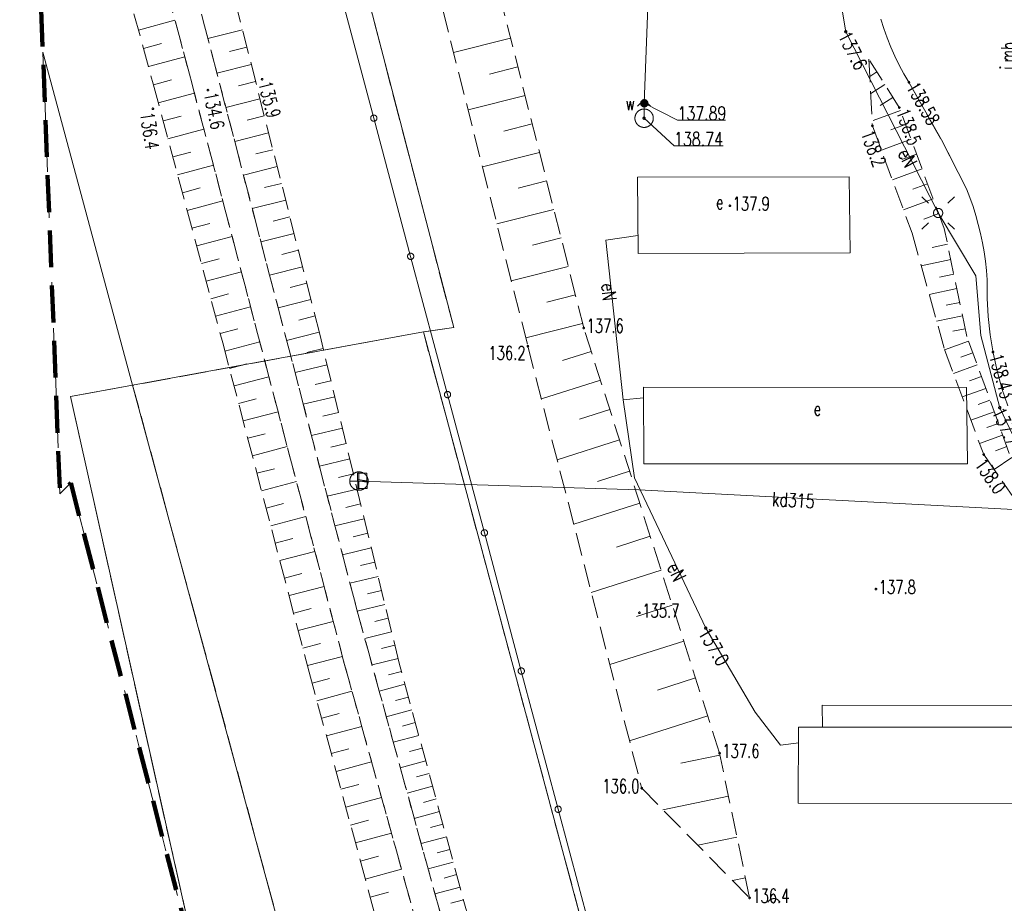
# Model space of a CAD drawing. Header units: centimetres. Extents: x -29333 to 403204, y -464147 to 16641.
# Tile 104 of 134: x 51690 to 57042, y -2176 to 2625. Entities that reach past the tile are written whole.
import ezdxf
from ezdxf.xclip import XClip

# ---------------------------------------------------------------- set-up
doc = ezdxf.new("R2010")
doc.units = ezdxf.units.CM
doc.header["$MEASUREMENT"] = 0
doc.header["$XCLIPFRAME"] = 0
for name, pattern in [('1_OTKJ', [200, 150, -50]), ('1_OTRK', [175, 125, -50]), ('1_OTRKG', [175, 125, -50]), ('1_OTWM', [100, 50, -50]), ('4', [250, 150, -100]), ('EGKK', [200, 150, -50]), ('Przerywana BARDZO długa', [300, 200, -100])]:
    doc.linetypes.add(name, pattern=pattern)
for name, color, linetype in [('2010 Mlawa_628_1_mdcp_plus_zakres obcięta_13_BLOKADA_L_0', 7, 'Continuous'), ('2010 Mlawa_628_1_mdcp_plus_zakres obcięta_13_Dzialki', 7, 'Continuous'), ('2010 Mlawa_628_1_mdcp_plus_zakres obcięta_13_Kontury', 7, 'Continuous'), ('2010 Mlawa_628_1_mdcp_plus_zakres obcięta_13_OTD_L_12', 7, 'Continuous'), ('2010 Mlawa_628_1_mdcp_plus_zakres obcięta_13_OTK_E_T_0', 7, 'Continuous'), ('2010 Mlawa_628_1_mdcp_plus_zakres obcięta_13_OTK_L_0', 7, 'Continuous'), ('2010 Mlawa_628_1_mdcp_plus_zakres obcięta_13_OTK_L_1', 7, 'Continuous'), ('2010 Mlawa_628_1_mdcp_plus_zakres obcięta_13_OTO_L_0', 7, 'Continuous'), ('2010 Mlawa_628_1_mdcp_plus_zakres obcięta_13_OTR_L_1', 7, 'Continuous'), ('2010 Mlawa_628_1_mdcp_plus_zakres obcięta_13_OTR_T_0', 7, 'Continuous'), ('2010 Mlawa_628_1_mdcp_plus_zakres obcięta_13_OTR_T_1', 7, 'Continuous'), ('2010 Mlawa_628_1_mdcp_plus_zakres obcięta_13_OTW_L_3', 7, 'Continuous'), ('2010 Mlawa_628_1_mdcp_plus_zakres obcięta_13_OTZ_T_0', 7, 'Continuous'), ('2010 Mlawa_628_1_mdcp_plus_zakres obcięta_13_SUE_E_T_3', 7, 'Continuous'), ('2010 Mlawa_628_1_mdcp_plus_zakres obcięta_13_SUE_L_2', 7, 'Continuous'), ('2010 Mlawa_628_1_mdcp_plus_zakres obcięta_13_SUE_T_3', 7, 'Continuous'), ('2010 Mlawa_628_1_mdcp_plus_zakres obcięta_13_SUEP_E_T_0', 7, 'Continuous'), ('2010 Mlawa_628_1_mdcp_plus_zakres obcięta_13_SUEP_L_0', 7, 'Continuous'), ('2010 Mlawa_628_1_mdcp_plus_zakres obcięta_13_SUER_T_0', 7, 'Continuous'), ('2010 Mlawa_628_1_mdcp_plus_zakres obcięta_13_SUK_T_0', 7, 'Continuous'), ('2010 Mlawa_628_1_mdcp_plus_zakres obcięta_13_SUKP_E_T_0', 7, 'Continuous'), ('2010 Mlawa_628_1_mdcp_plus_zakres obcięta_13_SUKP_L_0', 7, 'Continuous'), ('2010 Mlawa_628_1_mdcp_plus_zakres obcięta_13_SUW_E_T_2', 7, 'Continuous'), ('2010 Mlawa_628_1_mdcp_plus_zakres obcięta_13_SUW_T_2', 7, 'Continuous'), ('2010 Mlawa_628_1_mdcp_plus_zakres obcięta_13_SUW_T_5', 7, 'Continuous'), ('2010 Mlawa_628_1_mdcp_plus_zakres obcięta_13_SUWP_L_0', 7, 'Continuous'), ('2010 Mlawa_628_1_mdcp_plus_zakres obcięta_13_SUWR_T_0', 7, 'Continuous'), ('MAPA MDCP', 7, 'Continuous'), ('PZT NOWE PAB', 7, 'Continuous')]:
    doc.layers.add(name, color=color, linetype=linetype)
doc.styles.add('GENERATED_STYLE_2', font='Simplex.shx')

# ---------------------------------------------------------------- blocks, each defined once
blk = doc.blocks.new('Rysunek_4_13', base_point=(-745725621.2, -588524063.1))
at = {"layer": '2010 Mlawa_628_1_mdcp_plus_zakres obcięta_13_BLOKADA_L_0', "color": 7, "linetype": '4', "lineweight": 18}
for p, q in [((51908.8, 48.9), (51689.8, 5705.9)), ((51967.8, 107.9), (51908.8, 48.9)), ((56553.8, -17624.1), (51967.8, 107.9))]:
    blk.add_line(p, q, dxfattribs=at)
at = {"layer": '2010 Mlawa_628_1_mdcp_plus_zakres obcięta_13_Dzialki', "color": 7, "linetype": 'Continuous', "lineweight": 18}
for p, q in [((54048.8, 952.9), (52812.6, 5705.9)), ((51815.9, 2448.6), (52303.8, 638.9)), ((53883.8, 928.9), (52303.8, 638.9)), ((53883.8, 928.9), (54048.8, 952.9)), ((54793.8, -2461.1), (53883.8, 928.9)), ((52303.8, 638.9), (51965.8, 577.9)), ((52303.8, 638.9), (56114.8, -13419.1)), ((51965.8, 577.9), (52723.5, -2813.7))]:
    blk.add_line(p, q, dxfattribs=at)
at = {"layer": '2010 Mlawa_628_1_mdcp_plus_zakres obcięta_13_Kontury', "color": 3, "linetype": 'EGKK', "lineweight": 18}
for p, q in [((52812.6, 5705.9), (54048.8, 952.9)), ((53883.8, 928.9), (52303.8, 638.9)), ((54048.8, 952.9), (53883.8, 928.9)), ((54793.8, -2461.1), (53883.8, 928.9)), ((52303.8, 638.9), (51965.8, 577.9)), ((54639.8, -7975.1), (52303.8, 638.9)), ((51965.8, 577.9), (52719.7, -2799.3))]:
    blk.add_line(p, q, dxfattribs=at)
at = {"layer": '2010 Mlawa_628_1_mdcp_plus_zakres obcięta_13_OTD_L_12', "color": 7, "linetype": 'Continuous', "lineweight": 18}
for p, q in [((53576.8, 161.2), (53526.8, 160.6)), ((53526.8, 160.6), (53527.8, 77.6)), ((53576.8, 161.2), (53577.8, 78.2)), ((53527.2, 127.4), (53577.3, 119.7)), ((53527.3, 119.1), (53577.4, 111.4)), ((53577.8, 78.2), (53527.8, 77.6))]:
    blk.add_line(p, q, dxfattribs=at)
at = {"layer": '2010 Mlawa_628_1_mdcp_plus_zakres obcięta_13_OTK_L_0', "color": 7, "linetype": '1_OTKJ', "lineweight": 18}
for p, q in [((56369.7, 2628.6), (56385.9, 2577.2)), ((56385.9, 2577.2), (56404.1, 2526.4)), ((56404.1, 2526.4), (56424.1, 2476.4)), ((56424.1, 2476.4), (56446.1, 2427.1)), ((56446.1, 2427.1), (56469.9, 2378.8)), ((56469.9, 2378.8), (56495.5, 2331.3)), ((56495.5, 2331.3), (56522.8, 2284.9)), ((56522.8, 2284.9), (56699.8, 1971.9)), ((56699.8, 1971.9), (56836.8, 1705.9)), ((56836.8, 1705.9), (56854.9, 1658.4)), ((56854.9, 1658.4), (56871.4, 1610.3)), ((56871.4, 1610.3), (56886.5, 1561.7)), ((56886.5, 1561.7), (56900, 1512.7)), ((56900, 1512.7), (56912, 1463.3)), ((56912, 1463.3), (56922.5, 1413.5)), ((56922.5, 1413.5), (56931.4, 1363.4)), ((56931.4, 1363.4), (56938.8, 1313.1)), ((56938.8, 1313.1), (56944.6, 1262.6)), ((56944.6, 1262.6), (56948.8, 1211.9)), ((56948.8, 1211.9), (56948.7, 1112.2)), ((56948.7, 1112.2), (56953.9, 1012.6)), ((56953.9, 1012.6), (56964.6, 913.5)), ((56964.6, 913.5), (56980.6, 815.1)), ((56980.6, 815.1), (57001.9, 717.7)), ((57001.9, 717.7), (57028.5, 621.6)), ((57028.5, 621.6), (57060.3, 527.1))]:
    blk.add_line(p, q, dxfattribs=at)
at = {"layer": '2010 Mlawa_628_1_mdcp_plus_zakres obcięta_13_OTK_L_1', "color": 7, "linetype": 'Continuous', "lineweight": 18}
for p, q in [((56369.7, 2628.6), (56385.9, 2577.2)), ((56385.9, 2577.2), (56404.1, 2526.4)), ((56404.1, 2526.4), (56424.1, 2476.4)), ((56424.1, 2476.4), (56446.1, 2427.1)), ((56446.1, 2427.1), (56469.9, 2378.8)), ((56469.9, 2378.8), (56495.5, 2331.3)), ((56495.5, 2331.3), (56522.8, 2284.9)), ((56522.8, 2284.9), (56699.8, 1971.9)), ((56699.8, 1971.9), (56836.8, 1705.9)), ((56836.8, 1705.9), (56854.9, 1658.4)), ((56854.9, 1658.4), (56871.4, 1610.3)), ((56871.4, 1610.3), (56886.5, 1561.7)), ((56886.5, 1561.7), (56900, 1512.7)), ((56900, 1512.7), (56912, 1463.3)), ((56912, 1463.3), (56922.5, 1413.5)), ((56922.5, 1413.5), (56931.4, 1363.4)), ((56931.4, 1363.4), (56938.8, 1313.1)), ((56938.8, 1313.1), (56944.6, 1262.6)), ((56944.6, 1262.6), (56948.8, 1211.9)), ((56948.8, 1211.9), (56948.7, 1112.2)), ((56948.7, 1112.2), (56953.9, 1012.6)), ((56953.9, 1012.6), (56964.6, 913.5)), ((56964.6, 913.5), (56980.6, 815.1)), ((56980.6, 815.1), (57001.9, 717.7)), ((57001.9, 717.7), (57028.5, 621.6)), ((57028.5, 621.6), (57060.3, 527.1))]:
    blk.add_line(p, q, dxfattribs=at)
at = {"layer": '2010 Mlawa_628_1_mdcp_plus_zakres obcięta_13_OTO_L_0', "color": 7, "linetype": 'Continuous', "lineweight": 18}
for p, q in [((53614.5, 2090.3), (53414.1, 2841.5)), ((53814.9, 1339.2), (53614.5, 2090.3)), ((54015.3, 588), (53814.9, 1339.2)), ((54215.7, -163.1), (54015.3, 588)), ((54416.1, -914.3), (54215.7, -163.1)), ((54616.5, -1665.4), (54416.1, -914.3)), ((54809.8, -2390.1), (54616.5, -1665.4))]:
    blk.add_line(p, q, dxfattribs=at)
for centre in [(53614.5, 2090.3), (53814.9, 1339.2), (54015.3, 588), (54215.7, -163.1), (54416.1, -914.3), (54616.5, -1665.4)]:
    blk.add_circle(centre, 17, dxfattribs=at)
at = {"layer": '2010 Mlawa_628_1_mdcp_plus_zakres obcięta_13_OTR_L_1', "color": 7, "linetype": '1_OTRK', "lineweight": 18}
for p, q in [((53430.8, 4884.9), (54451.8, 850.9)), ((52612.5, 2329.7), (51963.5, 4738.5)), ((52378.1, 3804.3), (53524, -586.3)), ((56304.8, 2410.9), (56324.8, 2047.9)), ((53454, -872.8), (52612.5, 2329.7)), ((56324.8, 2047.9), (56539.8, 1465.9)), ((56539.8, 1465.9), (56716.8, 832.9)), ((54451.8, 850.9), (55070.8, -1551.1)), ((56716.8, 832.9), (56929.8, 261.9)), ((56929.8, 261.9), (57322.8, -305.1)), ((53524, -586.3), (54533.9, -4260.6)), ((54233.8, -3677.7), (53454, -872.8)), ((55070.8, -1551.1), (55656.8, -2147.1))]:
    blk.add_line(p, q, dxfattribs=at)
at = {"layer": '2010 Mlawa_628_1_mdcp_plus_zakres obcięta_13_OTR_L_1', "color": 7, "linetype": '1_OTRKG', "lineweight": 18}
for p, q in [((54755.8, 949.9), (53757.8, 4903.9)), ((51988.8, 3839.5), (52414.8, 2277.3)), ((53320.5, 915.5), (52857.6, 2739.5)), ((56470.8, 2147.9), (56304.8, 2410.9)), ((52414.8, 2277.3), (52793.7, 868.8)), ((56714.8, 1490.9), (56470.8, 2147.9)), ((56837.8, 903.9), (56714.8, 1490.9)), ((53752, -870.7), (53320.5, 915.5)), ((55493.8, -1360.1), (54755.8, 949.9)), ((52793.7, 868.8), (53263.3, -921.1)), ((57068.8, 267.9), (56837.8, 903.9)), ((54133.9, -2274.2), (53752, -870.7)), ((53263.3, -921.1), (53624.7, -2251.8)), ((55656.8, -2147.1), (55493.8, -1360.1))]:
    blk.add_line(p, q, dxfattribs=at)
at = {"layer": '2010 Mlawa_628_1_mdcp_plus_zakres obcięta_13_OTR_L_1', "color": 7, "linetype": 'Continuous', "lineweight": 18}
for p, q in [((52335.6, 2567.9), (52533.8, 2621.9)), ((52900.6, 2570), (52712.7, 2522.3)), ((54358.4, 2524.4), (54048.1, 2446.1)), ((52362.6, 2468.9), (52461.5, 2495.9)), ((52924.5, 2476), (52830.8, 2452.2)), ((52389.5, 2370.2), (52587.1, 2424)), ((56304.8, 2410.9), (56304.9, 2410.9)), ((52948.3, 2382.3), (52761.6, 2335)), ((54397.6, 2369.3), (54242.5, 2330.1)), ((56348.5, 2341.7), (56310, 2317.4)), ((52416.4, 2271.5), (52515.1, 2298.1)), ((52971.9, 2289), (52878.9, 2265.4)), ((56392.2, 2272.5), (56315.2, 2223.9)), ((52442.9, 2173.1), (52639.7, 2226.1)), ((52995.5, 2196), (52810.1, 2148.9)), ((54436.8, 2214.2), (54126.6, 2135.9)), ((56435.9, 2203.3), (56366.7, 2159.6)), ((52469.3, 2075), (52567.4, 2101.4)), ((53019.1, 2103.3), (52926.7, 2079.8)), ((56476.5, 2132.6), (56329.6, 2078.1)), ((54475.9, 2059.1), (54320.9, 2020)), ((56505, 2055.9), (56424.5, 2026)), ((52495.6, 1977.1), (52691.3, 2029.7)), ((53042.5, 2010.9), (52858.4, 1964.2)), ((56534.9, 1975.4), (56373.7, 1915.5)), ((52521.8, 1879.5), (52619.4, 1905.8)), ((53065.9, 1918.8), (52974.1, 1895.5)), ((54515, 1904.1), (54205.1, 1825.9)), ((56564.8, 1894.8), (56484.2, 1864.9)), ((52548, 1782.2), (52742.6, 1834.6)), ((53089.2, 1827.1), (52906.3, 1780.7)), ((56594.8, 1814.2), (56433.4, 1754.2)), ((53112.4, 1735.6), (53021.2, 1712.5)), ((54554.1, 1749.1), (54399.2, 1710)), ((56624.8, 1733.4), (56544, 1703.4)), ((52574.1, 1685.2), (52671.1, 1711.3)), ((52600.1, 1588.5), (52793.6, 1640.5)), ((53135.5, 1644.5), (52953.8, 1598.4)), ((56654.8, 1652.6), (56493.1, 1592.6)), ((53158.5, 1553.6), (53068, 1530.7)), ((54593.2, 1594.2), (54283.5, 1516)), ((56684.8, 1571.8), (56603.9, 1541.7)), ((52626.1, 1492.1), (52722.5, 1518)), ((52651.9, 1395.9), (52844.3, 1447.6)), ((53181.5, 1463.1), (53001.1, 1417.3)), ((56714.9, 1490.8), (56713.8, 1490.6)), ((54632.3, 1439.3), (54477.5, 1400.3)), ((56732.8, 1405.3), (56649.7, 1387.9)), ((53204.4, 1372.9), (53114.5, 1350.1)), ((52677.7, 1300), (52773.6, 1325.8)), ((54671.4, 1284.5), (54361.9, 1206.4)), ((56750.2, 1322.2), (56589.5, 1288.5)), ((52703.5, 1204.4), (52894.7, 1255.8)), ((53227.2, 1283), (53048, 1237.5)), ((56767, 1241.8), (56689.3, 1225.5)), ((53249.9, 1193.4), (53160.7, 1170.8)), ((52729.1, 1109.1), (52824.4, 1134.7)), ((54710.4, 1129.8), (54555.7, 1090.7)), ((56783.3, 1164.1), (56633, 1132.6)), ((53272.6, 1104.1), (53094.6, 1059)), ((56799.1, 1089), (56726.4, 1073.7)), ((52754.7, 1014), (52944.8, 1065.2)), ((53295.2, 1015.1), (53206.5, 992.6)), ((54749.5, 975.1), (54440.2, 897)), ((56814.3, 1016.3), (56673.8, 986.9)), ((52780.2, 919.2), (52874.9, 944.7)), ((53317.7, 926.4), (53140.9, 881.6)), ((56829, 946), (56761.1, 931.8)), ((52805.3, 824.5), (52994.9, 874.3)), ((56846.8, 879.1), (56717.2, 832.1)), ((53339.2, 837.8), (53251.3, 816.6)), ((54796.5, 822.7), (54640.6, 772.9)), ((56870.4, 814.3), (56805.8, 790.9)), ((52830.2, 729.7), (52925, 754.6)), ((53360.5, 749.9), (53186.3, 707.8)), ((56893.8, 749.8), (56765.3, 703.1)), ((52855.1, 634.9), (53044.8, 684.6)), ((53381.5, 662.8), (53295.2, 642)), ((54846.3, 666.8), (54525.7, 564.4)), ((56917.2, 685.5), (56853.2, 662.2)), ((56940.4, 621.5), (56813, 575.2)), ((52880, 540), (52974.8, 564.9)), ((53402.4, 576.5), (53231.3, 535.2)), ((56963.6, 557.8), (56900.1, 534.7)), ((52904.9, 445.2), (53094.6, 495)), ((53423, 491), (53338.3, 470.5)), ((54897.5, 506.5), (54732.6, 453.9)), ((56986.6, 494.3), (56860.3, 448.4)), ((57009.6, 431.1), (56946.7, 408.3)), ((52929.8, 350.3), (53024.7, 375.2)), ((53443.5, 406.2), (53275.6, 365.7)), ((53463.8, 322.3), (53380.6, 302.2)), ((54950.2, 341.7), (54611, 233.3)), ((57032.4, 368.2), (56907.2, 322.7)), ((52954.7, 255.4), (53144.5, 305.2)), ((57055.2, 305.6), (56993, 283)), ((53483.9, 239.1), (53319, 199.2)), ((57083.2, 246.2), (56985.6, 181.4)), ((52979.6, 160.5), (53074.5, 185.4)), ((55004.4, 172.1), (54829.9, 116.3)), ((53004.5, 65.5), (53194.4, 115.3)), ((53503.8, 156.6), (53422.1, 136.9)), ((53523.6, 74.9), (53361.7, 35.8)), ((53029.4, -29.4), (53124.3, -4.5)), ((53543.1, -6), (53462.9, -25.4)), ((55060.1, -2.4), (54701.3, -117)), ((53054.3, -124.4), (53244.3, -74.6)), ((53562.5, -86.3), (53403.5, -124.7)), ((53079.2, -219.4), (53174.2, -194.5)), ((53581.7, -165.7), (53503, -184.8)), ((55117.4, -181.8), (54932.9, -240.7)), ((53104.2, -314.4), (53294.2, -264.6)), ((53600.7, -244.5), (53444.7, -282.2)), ((53619.6, -322.5), (53542.3, -341.2)), ((55176.3, -366.3), (54796.8, -487.5)), ((53129.1, -409.5), (53224.1, -384.5)), ((53638.3, -399.9), (53485, -436.9)), ((53154, -504.5), (53344.1, -454.6)), ((53656.8, -476.5), (53580.9, -494.8)), ((53179, -599.6), (53274, -574.6)), ((53675.1, -552.4), (53524.7, -588.8)), ((55237, -556.1), (55041.8, -618.4)), ((53693.3, -627.6), (53619.3, -645.5)), ((53203.9, -694.7), (53394.1, -644.8)), ((53711.2, -701.7), (53565.4, -736.9)), ((53228.9, -789.8), (53324, -764.8)), ((53728.8, -774.6), (53657.1, -791.9)), ((55299.3, -751.3), (54897.8, -879.6)), ((53253.8, -884.9), (53444.1, -835)), ((53746.1, -846.3), (53604.9, -880.5)), ((53279.3, -980.1), (53374.4, -954.3)), ((53764.5, -916.6), (53694.9, -935.6)), ((55363.5, -952), (55157, -1018)), ((53783.5, -986.3), (53644.4, -1024.1)), ((53305.2, -1075.4), (53496, -1023.6)), ((53802.4, -1055.8), (53732.9, -1074.7)), ((53331.2, -1171.1), (53426.9, -1145.1)), ((53821.3, -1125.3), (53682.5, -1163.1)), ((55429.5, -1158.5), (55004.7, -1294.3)), ((53357.3, -1267), (53549.1, -1214.9)), ((53840.2, -1194.7), (53770.9, -1213.5)), ((53859, -1264), (53720.6, -1301.6)), ((53383.4, -1363.2), (53479.6, -1337.1)), ((53877.9, -1333.2), (53808.8, -1352)), ((55496.2, -1371.2), (55283.7, -1415.3)), ((53409.6, -1459.7), (53602.6, -1407.3)), ((53896.7, -1402.3), (53758.6, -1439.9)), ((53915.5, -1471.3), (53846.5, -1490.1)), ((53435.9, -1556.5), (53532.7, -1530.2)), ((53934.2, -1540.3), (53796.5, -1577.8)), ((53462.3, -1653.6), (53656.4, -1600.9)), ((55542.5, -1594.8), (55186.4, -1668.6)), ((53953, -1609.1), (53884.2, -1627.8)), ((53971.7, -1677.9), (53834.3, -1715.3)), ((53488.7, -1751), (53586.1, -1724.5)), ((53990.4, -1746.6), (53921.8, -1765.2)), ((53515.2, -1848.7), (53710.6, -1795.6)), ((54009, -1815.2), (53872, -1852.4)), ((55588.4, -1816.6), (55375.3, -1860.7)), ((53541.8, -1946.6), (53639.8, -1920)), ((54027.7, -1883.7), (53959.2, -1902.3)), ((54046.3, -1952.1), (53909.6, -1989.3)), ((53568.5, -2044.9), (53765, -1991.5)), ((54064.9, -2020.4), (53996.6, -2039)), ((55634.3, -2038.4), (55564.2, -2052.9)), ((53595.3, -2143.4), (53693.8, -2116.6)), ((54083.4, -2088.7), (53947.1, -2125.7)), ((54102, -2156.8), (54033.9, -2175.3))]:
    blk.add_line(p, q, dxfattribs=at)
at = {"layer": '2010 Mlawa_628_1_mdcp_plus_zakres obcięta_13_OTR_T_0', "color": 7, "linetype": 'Continuous', "lineweight": 18}
for centre in [(56522.8, 2284.9), (56979.8, 818.9)]:
    blk.add_circle(centre, 4.5, dxfattribs=at)
at = {"layer": '2010 Mlawa_628_1_mdcp_plus_zakres obcięta_13_OTR_T_1', "color": 7, "linetype": 'Continuous', "lineweight": 18}
for centre in [(53007.7, 2301.5), (52713.1, 2242.4), (52413.8, 2141.3), (56470.8, 2147.9), (56324.8, 2047.9), (55549.8, 1613.9), (54755.8, 949.9), (54451.8, 850.9), (56929.8, 261.9), (56343.8, -469.1), (55058.3, -597.5), (55493.8, -1360.1), (55070.8, -1551.1), (55656.8, -2147.1)]:
    blk.add_circle(centre, 4.5, dxfattribs=at)
at = {"layer": '2010 Mlawa_628_1_mdcp_plus_zakres obcięta_13_OTW_L_3', "color": 7, "linetype": '1_OTWM', "lineweight": 18}
for p, q in [((51963.5, 4738.5), (52612.5, 2329.7)), ((53524, -586.3), (52378.1, 3804.3)), ((52612.5, 2329.7), (53454, -872.8)), ((54533.9, -4260.6), (53524, -586.3)), ((53454, -872.8), (54233.8, -3677.7))]:
    blk.add_line(p, q, dxfattribs=at)
at = {"layer": '2010 Mlawa_628_1_mdcp_plus_zakres obcięta_13_OTZ_T_0', "color": 94, "linetype": 'Continuous', "lineweight": 18}
blk.add_arc((55789.4, -2188.4), 37.5, 30.1401, 149.8599, dxfattribs=at)
at = {"layer": '2010 Mlawa_628_1_mdcp_plus_zakres obcięta_13_SUE_L_2', "color": 1, "linetype": 'Continuous', "lineweight": 18}
for p, q in [((56198.8, 1770.9), (55047.8, 1769.9)), ((55047.8, 1769.9), (55050.8, 1354.9)), ((56203.8, 1357.9), (56198.8, 1770.9)), ((55050.8, 1354.9), (56203.8, 1357.9)), ((56836.8, 625.9), (55080.8, 628.9)), ((55080.8, 628.9), (55081.8, 211.9)), ((56840.8, 210.9), (56836.8, 625.9)), ((55081.8, 211.9), (56840.8, 210.9)), ((55922.8, -1219.1), (55920.8, -1633.1)), ((62964.8, -1223.1), (55922.8, -1219.1)), ((55920.8, -1633.1), (62964.8, -1635.1))]:
    blk.add_line(p, q, dxfattribs=at)
at = {"layer": '2010 Mlawa_628_1_mdcp_plus_zakres obcięta_13_SUE_T_3', "color": 7, "linetype": 'Continuous', "lineweight": 18}
for p, q in [((56628.8, 1628), (56593.5, 1663.3)), ((56734.9, 1628), (56770.2, 1663.3)), ((56628.8, 1521.9), (56593.5, 1486.5)), ((56734.9, 1521.9), (56770.2, 1486.5))]:
    blk.add_line(p, q, dxfattribs=at)
for radius in [25, 2.5]:
    blk.add_circle((56681.8, 1574.9), radius, dxfattribs=at)
at = {"layer": '2010 Mlawa_628_1_mdcp_plus_zakres obcięta_13_SUEP_L_0', "color": 1, "linetype": 'Continuous', "lineweight": 18}
for p, q in [((56102.8, 3028.9), (56179.8, 2559.9)), ((56179.8, 2559.9), (56681.8, 1574.9)), ((56681.8, 1574.9), (56886.8, 1233.9)), ((55050.1, 1451.8), (54874.8, 1426.9)), ((54874.8, 1426.9), (54969.8, 559.9)), ((56886.8, 1233.9), (56913.8, 909.9)), ((56913.8, 909.9), (57016.8, 516.9)), ((54969.8, 559.9), (55081, 569.8)), ((54969.8, 559.9), (55031.8, 134.9)), ((57016.8, 516.9), (57198.8, 130.9)), ((55031.8, 134.9), (55418.8, -681.1)), ((55418.8, -681.1), (55686.8, -1137.1)), ((57535.8, -1102.1), (56050.8, -1099.1)), ((56050.8, -1099.1), (56053.9, -1219.2)), ((55686.8, -1137.1), (55825.8, -1317.1)), ((55825.8, -1317.1), (55923.8, -1305.1))]:
    blk.add_line(p, q, dxfattribs=at)
at = {"layer": '2010 Mlawa_628_1_mdcp_plus_zakres obcięta_13_SUER_T_0', "color": 1, "linetype": 'Continuous', "lineweight": 18}
for centre in [(56179.8, 2559.9), (57016.8, 516.9), (55418.8, -681.1)]:
    blk.add_circle(centre, 6.25, dxfattribs=at)
at = {"layer": '2010 Mlawa_628_1_mdcp_plus_zakres obcięta_13_SUK_T_0', "color": 36, "linetype": 'Continuous', "lineweight": 18, "true_color": 0x803300}
for p, q in [((53533.8, 67.9), (53533.8, 167.9)), ((53483.8, 117.9), (53583.8, 117.9))]:
    blk.add_line(p, q, dxfattribs=at)
blk.add_circle((53533.8, 117.9), 50, dxfattribs=at)
at = {"layer": '2010 Mlawa_628_1_mdcp_plus_zakres obcięta_13_SUKP_L_0', "color": 36, "linetype": 'Continuous', "lineweight": 18, "true_color": 0x803300}
for p, q in [((55054.8, 70.9), (53533.8, 117.9)), ((57445.8, -56.1), (55054.8, 70.9))]:
    blk.add_line(p, q, dxfattribs=at)
at = {"layer": '2010 Mlawa_628_1_mdcp_plus_zakres obcięta_13_SUW_T_2', "color": 5, "linetype": 'Continuous', "lineweight": 18}
for p, q in [((55083.8, 2189.9), (55048.5, 2154.6)), ((55083.8, 2189.9), (55119.2, 2154.6)), ((55083.8, 2139.9), (55083.8, 2189.9))]:
    blk.add_line(p, q, dxfattribs=at)
blk.add_circle((55083.8, 2089.9), 50, dxfattribs=at)
at = {"layer": '2010 Mlawa_628_1_mdcp_plus_zakres obcięta_13_SUW_T_5', "color": 5, "linetype": 'Continuous', "lineweight": 18}
for radius in [20, 17.5, 15, 12.5, 10, 7.5, 5, 2.5, 0.715]:
    blk.add_circle((55084.8, 2170.9), radius, dxfattribs=at)
at = {"layer": '2010 Mlawa_628_1_mdcp_plus_zakres obcięta_13_SUWP_L_0', "color": 5, "linetype": 'Continuous', "lineweight": 18}
for p, q in [((55084.8, 2170.9), (55151.8, 3934.9)), ((55083.8, 2089.9), (55084.8, 2170.9))]:
    blk.add_line(p, q, dxfattribs=at)
at = {"layer": '2010 Mlawa_628_1_mdcp_plus_zakres obcięta_13_SUWR_T_0', "color": 5, "linetype": 'Continuous', "lineweight": 18}
for p, q in [((55084.8, 2170.9), (55265.8, 2079.9)), ((55083.8, 2089.9), (55246.8, 1939.9)), ((55265.8, 2079.9), (55526.4, 2079.9)), ((55246.8, 1939.9), (55512.8, 1939.9))]:
    blk.add_line(p, q, dxfattribs=at)
for centre in [(55084.8, 2170.9), (55083.8, 2089.9)]:
    blk.add_circle(centre, 6.25, dxfattribs=at)
at = {"layer": '2010 Mlawa_628_1_mdcp_plus_zakres obcięta_13_OTK_E_T_0', "color": 7, "linetype": 'Continuous', "lineweight": 18, "insert": (57068.9, 2349.2), "char_height": 75, "attachment_point": 4, "rotation": 87.42, "style": 'GENERATED_STYLE_2'}
blk.add_mtext('\\A1;{\\W0.700000x;\\pql;\\FSimplex.shx;j.mb.}', dxfattribs=at)
at = {"layer": '2010 Mlawa_628_1_mdcp_plus_zakres obcięta_13_OTR_T_0', "color": 7, "linetype": 'Continuous', "lineweight": 18, "char_height": 75, "attachment_point": 7, "style": 'GENERATED_STYLE_2'}
for s, insert, rotation in [('\\A1;{\\W0.700000x;\\pql;\\FSimplex.shx;138.58}', (56507.6, 2259), 299.49), ('\\A1;{\\W0.700000x;\\pql;\\FSimplex.shx;138.43}', (56958.7, 797.6), 285.36)]:
    blk.add_mtext(s, dxfattribs=dict(at, insert=insert, rotation=rotation))
at = {"layer": '2010 Mlawa_628_1_mdcp_plus_zakres obcięta_13_OTR_T_1', "color": 7, "linetype": 'Continuous', "lineweight": 18, "char_height": 75, "style": 'GENERATED_STYLE_2'}
for s, insert, attachment_point, rotation in [('\\A1;{\\W0.700000x;\\pql;\\FSimplex.shx;135.9}', (52986.3, 2280.5), 7, 284.4415), ('\\A1;{\\W0.700000x;\\pql;\\FSimplex.shx;134.6}', (52690.6, 2222.5), 7, 281.5315), ('\\A1;{\\W0.700000x;\\pql;\\FSimplex.shx;138.5}', (56451.7, 2124.8), 7, 290.3742), ('\\A1;{\\W0.700000x;\\pql;\\FSimplex.shx;136.4}', (52418.6, 2126.9), 1, 278.7015), ('\\A1;{\\W0.700000x;\\pql;\\FSimplex.shx;138.2}', (56330.8, 2034.1), 1, 290.275), ('\\A1;{\\W0.700000x;\\pql;\\FSimplex.shx;138.0}', (56939.1, 250.1), 1, 304.7267)]:
    blk.add_mtext(s, dxfattribs=dict(at, insert=insert, attachment_point=attachment_point, rotation=rotation))
for s, insert, attachment_point in [('\\A1;{\\W0.700000x;\\pql;\\FSimplex.shx;137.9}', (55564.8, 1587.9), 7), ('\\A1;{\\W0.700000x;\\pql;\\FSimplex.shx;137.6}', (54770.8, 923.9), 7), ('\\A1;{\\W0.700000x;\\pql;\\FSimplex.shx;136.2}', (54237.3, 851.8), 1), ('\\A1;{\\W0.700000x;\\pql;\\FSimplex.shx;137.8}', (56358.8, -495.1), 7), ('\\A1;{\\W0.700000x;\\pql;\\FSimplex.shx;135.7}', (55073.4, -623.5), 7), ('\\A1;{\\W0.700000x;\\pql;\\FSimplex.shx;137.6}', (55508.8, -1386.1), 7), ('\\A1;{\\W0.700000x;\\pql;\\FSimplex.shx;136.0}', (54856.3, -1577.1), 7), ('\\A1;{\\W0.700000x;\\pql;\\FSimplex.shx;136.4}', (55671.8, -2173.1), 7)]:
    blk.add_mtext(s, dxfattribs=dict(at, insert=insert, attachment_point=attachment_point))
at = {"layer": '2010 Mlawa_628_1_mdcp_plus_zakres obcięta_13_SUE_E_T_3', "color": 1, "linetype": 'Continuous', "lineweight": 18, "char_height": 75, "attachment_point": 7, "style": 'GENERATED_STYLE_2'}
for insert in [(55474.9, 1596.4), (56005.8, 473.5)]:
    blk.add_mtext('\\A1;{\\W0.700000x;\\pql;\\FSimplex.shx;e}', dxfattribs=dict(at, insert=insert))
at = {"layer": '2010 Mlawa_628_1_mdcp_plus_zakres obcięta_13_SUEP_E_T_0', "color": 1, "linetype": 'Continuous', "lineweight": 18, "char_height": 75, "style": 'GENERATED_STYLE_2'}
for s, insert, attachment_point, rotation in [('\\A1;{\\W0.750000x;\\pql;\\FSimplex.shx;eN}', (56493.4, 1916.4), 4, 297.0054), ('\\A1;{\\W0.750000x;\\pqc;\\FSimplex.shx;eN}', (54892.9, 1144.6), 5, 276.2531), ('\\A1;{\\W0.750000x;\\pqc;\\FSimplex.shx;eN}', (55259.9, -376), 5, 295.3733)]:
    blk.add_mtext(s, dxfattribs=dict(at, insert=insert, attachment_point=attachment_point, rotation=rotation))
at = {"layer": '2010 Mlawa_628_1_mdcp_plus_zakres obcięta_13_SUER_T_0', "color": 1, "linetype": 'Continuous', "lineweight": 18, "char_height": 75, "attachment_point": 4, "style": 'GENERATED_STYLE_2'}
for s, insert, rotation in [('\\A1;{\\W0.750000x;\\pql;\\FSimplex.shx;137.6}', (56168.6, 2554.2), 297.0054), ('\\A1;{\\W0.750000x;\\pql;\\FSimplex.shx;137.7}', (57005.5, 511.5), 295.244), ('\\A1;{\\W0.750000x;\\pql;\\FSimplex.shx;137.0}', (55408, -687.5), 300.4436)]:
    blk.add_mtext(s, dxfattribs=dict(at, insert=insert, rotation=rotation))
at = {"layer": '2010 Mlawa_628_1_mdcp_plus_zakres obcięta_13_SUKP_E_T_0', "color": 36, "linetype": 'Continuous', "lineweight": 18, "true_color": 0x803300, "insert": (55894.2, 13.9), "char_height": 75, "attachment_point": 5, "rotation": 356.9595, "style": 'GENERATED_STYLE_2'}
blk.add_mtext('\\A1;{\\W0.750000x;\\pqc;\\FSimplex.shx;kd315}', dxfattribs=at)
at = {"layer": '2010 Mlawa_628_1_mdcp_plus_zakres obcięta_13_SUW_E_T_2', "color": 5, "linetype": 'Continuous', "lineweight": 18, "insert": (54983.6, 2132.9), "char_height": 75, "attachment_point": 7, "style": 'GENERATED_STYLE_2'}
blk.add_mtext('\\A1;{\\W0.700000x;\\pql;\\FSimplex.shx;w}', dxfattribs=at)
at = {"layer": '2010 Mlawa_628_1_mdcp_plus_zakres obcięta_13_SUWR_T_0', "color": 5, "linetype": 'Continuous', "lineweight": 18, "char_height": 75, "attachment_point": 7, "style": 'GENERATED_STYLE_2'}
for s, insert in [('\\A1;{\\W0.750000x;\\pql;\\FSimplex.shx;137.89}', (55265.8, 2078.9)), ('\\A1;{\\W0.750000x;\\pql;\\FSimplex.shx;138.74}', (55246.8, 1938.9))]:
    blk.add_mtext(s, dxfattribs=dict(at, insert=insert))

msp = doc.modelspace()

# ---------------------------------------------------------------- linework, layer by layer
at = {"layer": 'PZT NOWE PAB', "color": 124, "linetype": 'Przerywana BARDZO długa', "lineweight": 200, "flags": 128}
msp.add_lwpolyline([(51689.8, 5705.9), (63044.8, 5705.9), (71434.8, 3877.9), (79469.8, 4744.9), (80481.8, -6650.1), (75075.8, -7063.1), (72357.8, -15719.1), (69521.8, -18554.1), (56553.8, -17624.1), (51967.8, 107.9), (51908.8, 48.9)], close=True, dxfattribs=at)

# ---------------------------------------------------------------- block references
at = {"layer": 'MAPA MDCP', "color": 151, "linetype": 'Continuous', "lineweight": 13, "true_color": 0x80c2ff}
ref = msp.add_blockref('Rysunek_4_13', (-745725621.2, -588524063.1), dxfattribs=at)
XClip(ref).set_block_clipping_path([(51157.1316538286, -19056.0251476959), (81475.159538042, -19056.0251476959), (81475.1595380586, -2291.2859517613), (80094.3925547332, -2197.1288595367), (79656.9077541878, 2708.9656158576), (81475.1595380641, 3294.6233514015), (81475.1595380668, 5995.166576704), (79391.2894918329, 5995.1665766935), (79236.5670289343, 4736.0914165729), (78168.8180721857, 4617.3317406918), (77590.5687296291, 5995.1665766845), (53235.899278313, 5995.1665765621), (53338.1891512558, 5713.3646833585), (52818.3323959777, 5714.3082139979), (52685.4063431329, 5995.1665765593), (51157.1316537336, 5995.1665765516)])

doc.saveas('drawing.dxf')
